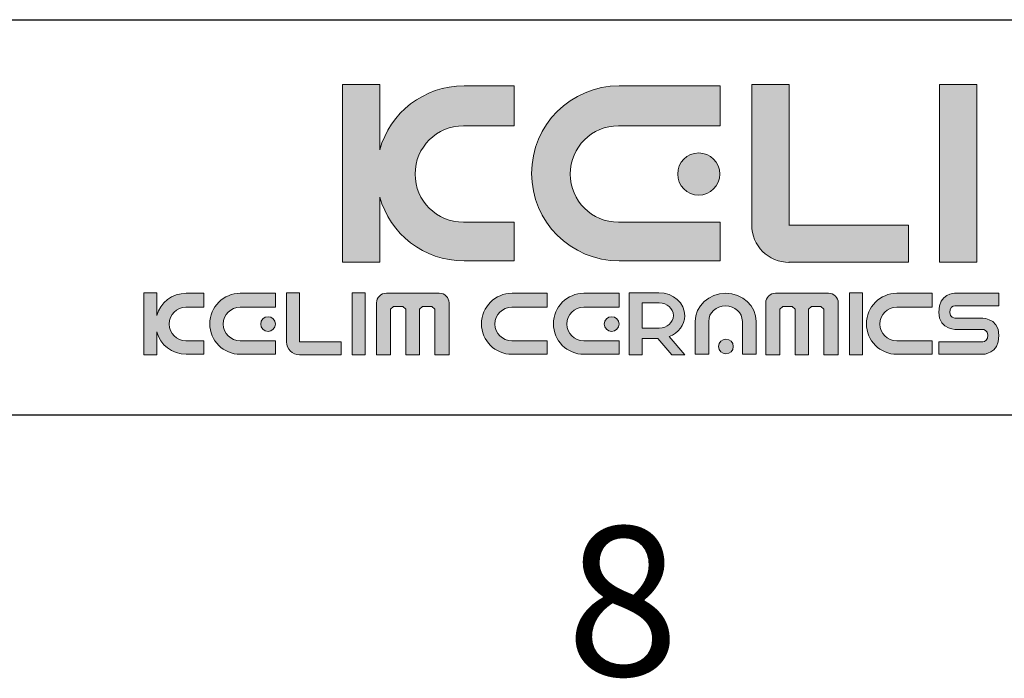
# Model space of a CAD drawing. Header units: millimetres. Extents: x 2676 to 3270, y -82 to 338.
# Tile 18 of 24: x 3197 to 3235, y -78 to -53. Entities that reach past the tile are written whole.
import ezdxf

# ---------------------------------------------------------------- set-up
doc = ezdxf.new("R2010")
doc.units = ezdxf.units.MM
doc.header["$LTSCALE"] = 0.1
doc.layers.add('FORM', color=7, linetype='Continuous')
doc.layers.add('TEXT', color=2, linetype='Continuous')
doc.styles.get("Standard").update_dxf_attribs({"font": 'arial_0.ttf'})

msp = doc.modelspace()

# ---------------------------------------------------------------- hatches: boundary and pattern name
at = {"layer": 'TEXT'}
h = msp.add_hatch(color=2, dxfattribs=at)
h.dxf.hatch_style = 2
edge = h.paths.add_edge_path()
edge.add_spline(control_points=[(3216.2556, -60.9973), (3216.2556, -60.9973), (3214.3262, -60.9973), (3214.3262, -60.9973), (3213.3116, -60.9973), (3212.4946, -60.1797), (3212.4946, -59.1681), (3212.4946, -58.1525), (3213.3116, -57.3351), (3214.3262, -57.3351), (3214.3262, -57.3351), (3216.2556, -57.3351), (3216.2556, -57.3351), (3216.2556, -57.3351), (3216.2556, -55.8215), (3216.2556, -55.8215), (3216.2556, -55.8215), (3214.3488, -55.8215), (3214.3488, -55.8215), (3212.8224, -55.8215), (3211.5416, -56.844), (3211.1507, -58.2433), (3211.1507, -58.2433), (3211.1507, -55.7738), (3211.1507, -55.7738), (3211.1507, -55.7738), (3209.7392, -55.7738), (3209.7392, -55.7738), (3209.7392, -55.7738), (3209.7392, -62.5115), (3209.7392, -62.5115), (3209.7392, -62.5115), (3211.1507, -62.5115), (3211.1507, -62.5115), (3211.1507, -62.5115), (3211.1507, -60.0398), (3211.1507, -60.0398), (3211.5416, -61.438), (3212.8224, -62.4646), (3214.3488, -62.4646), (3214.3488, -62.4646), (3216.2556, -62.4646), (3216.2556, -62.4646), (3216.2556, -62.4646), (3216.2556, -60.9973), (3216.2556, -60.9973)], knot_values=[0, 0, 0, 0, 1, 1, 1, 2, 2, 2, 3, 3, 3, 4, 4, 4, 5, 5, 5, 6, 6, 6, 7, 7, 7, 8, 8, 8, 9, 9, 9, 10, 10, 10, 11, 11, 11, 12, 12, 12, 13, 13, 13, 14, 14, 14, 15, 15, 15, 15], degree=3, periodic=0)
h = msp.add_hatch(color=256, dxfattribs=at)
h.dxf.hatch_style = 2
edge = h.paths.add_edge_path()
edge.add_spline(control_points=[(3220.2383, -62.4646), (3220.2383, -62.4646), (3224.0785, -62.4646), (3224.0785, -62.4646), (3224.0785, -62.4646), (3224.0785, -60.9973), (3224.0785, -60.9973), (3224.0785, -60.9973), (3220.2141, -60.9973), (3220.2141, -60.9973), (3219.2012, -60.9973), (3218.3837, -60.1797), (3218.3837, -59.1681), (3218.3837, -58.1525), (3219.2008, -57.3351), (3220.2141, -57.3351), (3220.2141, -57.3351), (3224.0785, -57.3351), (3224.0785, -57.3351), (3224.0785, -57.3351), (3224.0785, -55.8215), (3224.0785, -55.8215), (3224.0785, -55.8215), (3220.2383, -55.8215), (3220.2383, -55.8215), (3218.4019, -55.8215), (3216.9168, -57.3039), (3216.9168, -59.1422), (3216.9168, -60.9762), (3218.4019, -62.4646), (3220.2383, -62.4646)], knot_values=[0, 0, 0, 0, 1, 1, 1, 2, 2, 2, 3, 3, 3, 4, 4, 4, 5, 5, 5, 6, 6, 6, 7, 7, 7, 8, 8, 8, 9, 9, 9, 10, 10, 10, 10], degree=3, periodic=0)
h = msp.add_hatch(color=2, dxfattribs=at)
h.dxf.hatch_style = 2
edge = h.paths.add_edge_path()
edge.add_spline(control_points=[(3226.6824, -62.5161), (3226.6824, -62.5161), (3231.222, -62.5161), (3231.222, -62.5161), (3231.222, -62.5161), (3231.222, -61.1024), (3231.222, -61.1024), (3231.222, -61.1024), (3226.6926, -61.1024), (3226.6926, -61.1024), (3226.6926, -61.1024), (3226.6873, -61.1175), (3226.6873, -61.1175), (3226.6873, -61.1175), (3226.6873, -55.7738), (3226.6873, -55.7738), (3226.6873, -55.7738), (3225.2727, -55.7738), (3225.2727, -55.7738), (3225.2727, -55.7738), (3225.2727, -61.1024), (3225.2727, -61.1024), (3225.2727, -61.1024), (3225.268, -61.0971), (3225.268, -61.0971), (3225.268, -61.8822), (3225.9044, -62.5221), (3226.6926, -62.5221), (3226.6926, -62.5221), (3226.6824, -62.5161), (3226.6824, -62.5161)], knot_values=[0, 0, 0, 0, 1, 1, 1, 2, 2, 2, 3, 3, 3, 4, 4, 4, 5, 5, 5, 6, 6, 6, 7, 7, 7, 8, 8, 8, 9, 9, 9, 10, 10, 10, 10], degree=3, periodic=0)
h = msp.add_hatch(color=2, dxfattribs=at)
h.dxf.hatch_style = 2
h.paths.add_polyline_path([(3233.8121, -55.7738), (3232.3991, -55.7738), (3232.3991, -62.5115), (3233.8121, -62.5115)])
h = msp.add_hatch(color=2, dxfattribs=at)
h.dxf.hatch_style = 2
edge = h.paths.add_edge_path()
edge.add_spline(control_points=[(3222.4597, -59.1681), (3222.4597, -59.6085), (3222.8158, -59.9711), (3223.2588, -59.9711), (3223.7006, -59.9711), (3224.0599, -59.6085), (3224.0599, -59.1681), (3224.0599, -58.7237), (3223.7006, -58.3678), (3223.2588, -58.3678), (3222.8158, -58.3678), (3222.4597, -58.7237), (3222.4597, -59.1681)], knot_values=[0, 0, 0, 0, 1, 1, 1, 2, 2, 2, 3, 3, 3, 4, 4, 4, 4], degree=3, periodic=0)
h = msp.add_hatch(color=2, dxfattribs=at)
h.dxf.hatch_style = 2
edge = h.paths.add_edge_path()
edge.add_spline(control_points=[(3202.6884, -64.5429), (3202.6884, -64.5429), (3202.6884, -63.6783), (3202.6884, -63.6783), (3202.6884, -63.6783), (3202.1962, -63.6783), (3202.1962, -63.6783), (3202.1962, -63.6783), (3202.1962, -66.0282), (3202.1962, -66.0282), (3202.1962, -66.0282), (3202.6884, -66.0282), (3202.6884, -66.0282), (3202.6884, -66.0282), (3202.6884, -65.1623), (3202.6884, -65.1623), (3202.8236, -65.6514), (3203.2702, -66.0114), (3203.8041, -66.0114), (3203.8041, -66.0114), (3204.4689, -66.0114), (3204.4689, -66.0114), (3204.4689, -66.0114), (3204.4689, -65.5002), (3204.4689, -65.5002), (3204.4689, -65.5002), (3203.796, -65.5002), (3203.796, -65.5002), (3203.4421, -65.5002), (3203.157, -65.2148), (3203.157, -64.8623), (3203.157, -64.5077), (3203.4421, -64.223), (3203.796, -64.223), (3203.796, -64.223), (3204.4689, -64.223), (3204.4689, -64.223), (3204.4689, -64.223), (3204.4689, -63.6943), (3204.4689, -63.6943), (3204.4689, -63.6943), (3203.8041, -63.6943), (3203.8041, -63.6943), (3203.2702, -63.6943), (3202.8236, -64.0533), (3202.6884, -64.5429)], knot_values=[0, 0, 0, 0, 1, 1, 1, 2, 2, 2, 3, 3, 3, 4, 4, 4, 5, 5, 5, 6, 6, 6, 7, 7, 7, 8, 8, 8, 9, 9, 9, 10, 10, 10, 11, 11, 11, 12, 12, 12, 13, 13, 13, 14, 14, 14, 15, 15, 15, 15], degree=3, periodic=0)
h = msp.add_hatch(color=2, dxfattribs=at)
h.dxf.hatch_style = 2
edge = h.paths.add_edge_path()
edge.add_spline(control_points=[(3204.6993, -64.8528), (3204.6993, -65.4922), (3205.2174, -66.0114), (3205.8578, -66.0114), (3205.8578, -66.0114), (3207.1974, -66.0114), (3207.1974, -66.0114), (3207.1974, -66.0114), (3207.1974, -65.5002), (3207.1974, -65.5002), (3207.1974, -65.5002), (3205.8495, -65.5002), (3205.8495, -65.5002), (3205.4963, -65.5002), (3205.2108, -65.2148), (3205.2108, -64.8623), (3205.2108, -64.5077), (3205.4959, -64.223), (3205.8495, -64.223), (3205.8495, -64.223), (3207.1974, -64.223), (3207.1974, -64.223), (3207.1974, -64.223), (3207.1974, -63.6943), (3207.1974, -63.6943), (3207.1974, -63.6943), (3205.8578, -63.6943), (3205.8578, -63.6943), (3205.2174, -63.6943), (3204.6993, -64.212), (3204.6993, -64.8528)], knot_values=[0, 0, 0, 0, 1, 1, 1, 2, 2, 2, 3, 3, 3, 4, 4, 4, 5, 5, 5, 6, 6, 6, 7, 7, 7, 8, 8, 8, 9, 9, 9, 10, 10, 10, 10], degree=3, periodic=0)
h = msp.add_hatch(color=2, dxfattribs=at)
h.dxf.hatch_style = 2
edge = h.paths.add_edge_path()
edge.add_spline(control_points=[(3208.1069, -65.5417), (3208.1069, -65.5417), (3208.1069, -63.6783), (3208.1069, -63.6783), (3208.1069, -63.6783), (3207.6138, -63.6783), (3207.6138, -63.6783), (3207.6138, -63.6783), (3207.6138, -65.5366), (3207.6138, -65.5366), (3207.6138, -65.5366), (3207.6117, -65.5344), (3207.6117, -65.5344), (3207.6117, -65.809), (3207.8337, -66.0318), (3208.1089, -66.0318), (3208.1089, -66.0318), (3208.1054, -66.0295), (3208.1054, -66.0295), (3208.1054, -66.0295), (3209.6885, -66.0295), (3209.6885, -66.0295), (3209.6885, -66.0295), (3209.6885, -65.5366), (3209.6885, -65.5366), (3209.6885, -65.5366), (3208.1089, -65.5366), (3208.1089, -65.5366), (3208.1089, -65.5366), (3208.1069, -65.5417), (3208.1069, -65.5417)], knot_values=[0, 0, 0, 0, 1, 1, 1, 2, 2, 2, 3, 3, 3, 4, 4, 4, 5, 5, 5, 6, 6, 6, 7, 7, 7, 8, 8, 8, 9, 9, 9, 10, 10, 10, 10], degree=3, periodic=0)
h = msp.add_hatch(color=2, dxfattribs=at)
h.dxf.hatch_style = 2
h.paths.add_polyline_path([(3210.0991, -66.0282), (3210.592, -66.0282), (3210.592, -63.6783), (3210.0991, -63.6783)])
h = msp.add_hatch(color=2, dxfattribs=at)
h.dxf.hatch_style = 2
edge = h.paths.add_edge_path()
edge.add_spline(control_points=[(3213.4081, -63.6892), (3213.4081, -63.6892), (3211.4015, -63.6892), (3211.4015, -63.6892), (3211.1951, -63.6892), (3211.0283, -63.8553), (3211.0283, -64.0599), (3211.0283, -64.0599), (3211.0283, -66.0244), (3211.0283, -66.0244), (3211.0283, -66.0244), (3211.5613, -66.0244), (3211.5613, -66.0244), (3211.5613, -66.0244), (3211.5613, -64.3031), (3211.5613, -64.3031), (3211.5613, -64.3031), (3211.672, -64.1917), (3211.672, -64.1917), (3211.672, -64.1917), (3212.0296, -64.1917), (3212.0296, -64.1917), (3212.0296, -64.1917), (3212.1409, -64.3031), (3212.1409, -64.3031), (3212.1409, -64.3031), (3212.1409, -66.0244), (3212.1409, -66.0244), (3212.1409, -66.0244), (3212.6558, -66.0244), (3212.6558, -66.0244), (3212.6558, -66.0244), (3212.6558, -64.3031), (3212.6558, -64.3031), (3212.6558, -64.3031), (3212.7686, -64.1917), (3212.7686, -64.1917), (3212.7686, -64.1917), (3213.1243, -64.1917), (3213.1243, -64.1917), (3213.1243, -64.1917), (3213.2354, -64.3031), (3213.2354, -64.3031), (3213.2354, -64.3031), (3213.2354, -66.0244), (3213.2354, -66.0244), (3213.2354, -66.0244), (3213.7816, -66.0244), (3213.7816, -66.0244), (3213.7816, -66.0244), (3213.7816, -64.0599), (3213.7816, -64.0599), (3213.7816, -63.8553), (3213.6132, -63.6892), (3213.4081, -63.6892)], knot_values=[0, 0, 0, 0, 1, 1, 1, 2, 2, 2, 3, 3, 3, 4, 4, 4, 5, 5, 5, 6, 6, 6, 7, 7, 7, 8, 8, 8, 9, 9, 9, 10, 10, 10, 11, 11, 11, 12, 12, 12, 13, 13, 13, 14, 14, 14, 15, 15, 15, 16, 16, 16, 17, 17, 17, 18, 18, 18, 18], degree=3, periodic=0)
h = msp.add_hatch(color=2, dxfattribs=at)
h.dxf.hatch_style = 2
edge = h.paths.add_edge_path()
edge.add_spline(control_points=[(3215.0129, -64.8528), (3215.0129, -65.4922), (3215.5308, -66.0114), (3216.1714, -66.0114), (3216.1714, -66.0114), (3217.5106, -66.0114), (3217.5106, -66.0114), (3217.5106, -66.0114), (3217.5106, -65.5002), (3217.5106, -65.5002), (3217.5106, -65.5002), (3216.1628, -65.5002), (3216.1628, -65.5002), (3215.8096, -65.5002), (3215.5244, -65.2148), (3215.5244, -64.8623), (3215.5244, -64.5077), (3215.8096, -64.223), (3216.1628, -64.223), (3216.1628, -64.223), (3217.5106, -64.223), (3217.5106, -64.223), (3217.5106, -64.223), (3217.5106, -63.6943), (3217.5106, -63.6943), (3217.5106, -63.6943), (3216.1714, -63.6943), (3216.1714, -63.6943), (3215.5308, -63.6943), (3215.0129, -64.212), (3215.0129, -64.8528)], knot_values=[0, 0, 0, 0, 1, 1, 1, 2, 2, 2, 3, 3, 3, 4, 4, 4, 5, 5, 5, 6, 6, 6, 7, 7, 7, 8, 8, 8, 9, 9, 9, 10, 10, 10, 10], degree=3, periodic=0)
h = msp.add_hatch(color=2, dxfattribs=at)
h.dxf.hatch_style = 2
edge = h.paths.add_edge_path()
edge.add_spline(control_points=[(3217.7416, -64.8528), (3217.7416, -65.4922), (3218.2592, -66.0114), (3218.9, -66.0114), (3218.9, -66.0114), (3220.2391, -66.0114), (3220.2391, -66.0114), (3220.2391, -66.0114), (3220.2391, -65.5002), (3220.2391, -65.5002), (3220.2391, -65.5002), (3218.8913, -65.5002), (3218.8913, -65.5002), (3218.5381, -65.5002), (3218.253, -65.2148), (3218.253, -64.8623), (3218.253, -64.5077), (3218.5381, -64.223), (3218.8913, -64.223), (3218.8913, -64.223), (3220.2391, -64.223), (3220.2391, -64.223), (3220.2391, -64.223), (3220.2391, -63.6943), (3220.2391, -63.6943), (3220.2391, -63.6943), (3218.9, -63.6943), (3218.9, -63.6943), (3218.2592, -63.6943), (3217.7416, -64.212), (3217.7416, -64.8528)], knot_values=[0, 0, 0, 0, 1, 1, 1, 2, 2, 2, 3, 3, 3, 4, 4, 4, 5, 5, 5, 6, 6, 6, 7, 7, 7, 8, 8, 8, 9, 9, 9, 10, 10, 10, 10], degree=3, periodic=0)
h = msp.add_hatch(color=2, dxfattribs=at)
h.dxf.hatch_style = 2
edge = h.paths.add_edge_path()
edge.add_spline(control_points=[(3222.7284, -64.5441), (3222.7284, -64.0664), (3222.2903, -63.6783), (3221.7493, -63.6783), (3221.7493, -63.6783), (3221.1099, -63.6783), (3221.1099, -63.6783), (3221.1099, -63.6783), (3220.6174, -63.6783), (3220.6174, -63.6783), (3220.6174, -63.6783), (3220.6174, -64.0606), (3220.6174, -64.0606), (3220.6174, -64.0606), (3220.6174, -65.0152), (3220.6174, -65.0152), (3220.6174, -65.0152), (3220.6174, -65.4099), (3220.6174, -65.4099), (3220.6174, -65.4099), (3220.6174, -66.0282), (3220.6174, -66.0282), (3220.6174, -66.0282), (3221.1099, -66.0282), (3221.1099, -66.0282), (3221.1099, -66.0282), (3221.1099, -65.4099), (3221.1099, -65.4099), (3221.1099, -65.4099), (3221.7098, -65.4099), (3221.7098, -65.4099), (3221.7098, -65.4099), (3222.234, -66.0282), (3222.234, -66.0282), (3222.234, -66.0282), (3222.7266, -66.0282), (3222.7266, -66.0282), (3222.7266, -66.0282), (3222.1412, -65.3375), (3222.1412, -65.3375), (3222.4869, -65.204), (3222.7284, -64.8997), (3222.7284, -64.5441)], knot_values=[0, 0, 0, 0, 1, 1, 1, 2, 2, 2, 3, 3, 3, 4, 4, 4, 5, 5, 5, 6, 6, 6, 7, 7, 7, 8, 8, 8, 9, 9, 9, 10, 10, 10, 11, 11, 11, 12, 12, 12, 13, 13, 13, 14, 14, 14, 14], degree=3, periodic=0)
edge = h.paths.add_edge_path()
edge.add_spline(control_points=[(3221.7568, -65.0152), (3221.7568, -65.0152), (3221.1099, -65.0152), (3221.1099, -65.0152), (3221.1099, -65.0152), (3221.1099, -64.0606), (3221.1099, -64.0606), (3221.1099, -64.0606), (3221.7568, -64.0606), (3221.7568, -64.0606), (3222.0551, -64.0606), (3222.2959, -64.274), (3222.2959, -64.5375), (3222.2959, -64.8019), (3222.0551, -65.0152), (3221.7568, -65.0152)], knot_values=[0, 0, 0, 0, 1, 1, 1, 2, 2, 2, 3, 3, 3, 4, 4, 4, 5, 5, 5, 5], degree=3, periodic=0)
h = msp.add_hatch(color=2, dxfattribs=at)
h.dxf.hatch_style = 2
edge = h.paths.add_edge_path()
edge.add_spline(control_points=[(3224.2834, -63.6943), (3223.6441, -63.6943), (3223.125, -64.1749), (3223.125, -64.7691), (3223.125, -64.7691), (3223.125, -66.0114), (3223.125, -66.0114), (3223.125, -66.0114), (3223.636, -66.0114), (3223.636, -66.0114), (3223.636, -66.0114), (3223.636, -64.7611), (3223.636, -64.7611), (3223.636, -64.4342), (3223.9215, -64.1691), (3224.2743, -64.1691), (3224.6286, -64.1691), (3224.9137, -64.4334), (3224.9137, -64.7611), (3224.9137, -64.7611), (3224.9137, -66.0114), (3224.9137, -66.0114), (3224.9137, -66.0114), (3225.4421, -66.0114), (3225.4421, -66.0114), (3225.4421, -66.0114), (3225.4421, -64.7691), (3225.4421, -64.7691), (3225.4421, -64.1749), (3224.9246, -63.6943), (3224.2834, -63.6943)], knot_values=[0, 0, 0, 0, 1, 1, 1, 2, 2, 2, 3, 3, 3, 4, 4, 4, 5, 5, 5, 6, 6, 6, 7, 7, 7, 8, 8, 8, 9, 9, 9, 10, 10, 10, 10], degree=3, periodic=0)
h = msp.add_hatch(color=2, dxfattribs=at)
h.dxf.hatch_style = 2
edge = h.paths.add_edge_path()
edge.add_spline(control_points=[(3228.1824, -63.6892), (3228.1824, -63.6892), (3226.176, -63.6892), (3226.176, -63.6892), (3225.97, -63.6892), (3225.8028, -63.8553), (3225.8028, -64.0599), (3225.8028, -64.0599), (3225.8028, -66.0244), (3225.8028, -66.0244), (3225.8028, -66.0244), (3226.3359, -66.0244), (3226.3359, -66.0244), (3226.3359, -66.0244), (3226.3359, -64.3031), (3226.3359, -64.3031), (3226.3359, -64.3031), (3226.4469, -64.1917), (3226.4469, -64.1917), (3226.4469, -64.1917), (3226.8044, -64.1917), (3226.8044, -64.1917), (3226.8044, -64.1917), (3226.9155, -64.3031), (3226.9155, -64.3031), (3226.9155, -64.3031), (3226.9155, -66.0244), (3226.9155, -66.0244), (3226.9155, -66.0244), (3227.4307, -66.0244), (3227.4307, -66.0244), (3227.4307, -66.0244), (3227.4307, -64.3031), (3227.4307, -64.3031), (3227.4307, -64.3031), (3227.5432, -64.1917), (3227.5432, -64.1917), (3227.5432, -64.1917), (3227.8988, -64.1917), (3227.8988, -64.1917), (3227.8988, -64.1917), (3228.0099, -64.3031), (3228.0099, -64.3031), (3228.0099, -64.3031), (3228.0099, -66.0244), (3228.0099, -66.0244), (3228.0099, -66.0244), (3228.556, -66.0244), (3228.556, -66.0244), (3228.556, -66.0244), (3228.556, -64.0599), (3228.556, -64.0599), (3228.556, -63.8553), (3228.3882, -63.6892), (3228.1824, -63.6892)], knot_values=[0, 0, 0, 0, 1, 1, 1, 2, 2, 2, 3, 3, 3, 4, 4, 4, 5, 5, 5, 6, 6, 6, 7, 7, 7, 8, 8, 8, 9, 9, 9, 10, 10, 10, 11, 11, 11, 12, 12, 12, 13, 13, 13, 14, 14, 14, 15, 15, 15, 16, 16, 16, 17, 17, 17, 18, 18, 18, 18], degree=3, periodic=0)
h = msp.add_hatch(color=2, dxfattribs=at)
h.dxf.hatch_style = 2
h.paths.add_polyline_path([(3228.9868, -66.0282), (3229.4797, -66.0282), (3229.4797, -63.6783), (3228.9868, -63.6783)])
h = msp.add_hatch(color=2, dxfattribs=at)
h.dxf.hatch_style = 2
edge = h.paths.add_edge_path()
edge.add_spline(control_points=[(3229.624, -64.8528), (3229.624, -65.4922), (3230.1417, -66.0114), (3230.7825, -66.0114), (3230.7825, -66.0114), (3232.1217, -66.0114), (3232.1217, -66.0114), (3232.1217, -66.0114), (3232.1217, -65.5002), (3232.1217, -65.5002), (3232.1217, -65.5002), (3230.7738, -65.5002), (3230.7738, -65.5002), (3230.4206, -65.5002), (3230.1355, -65.2148), (3230.1355, -64.8623), (3230.1355, -64.5077), (3230.4206, -64.223), (3230.7738, -64.223), (3230.7738, -64.223), (3232.1217, -64.223), (3232.1217, -64.223), (3232.1217, -64.223), (3232.1217, -63.6943), (3232.1217, -63.6943), (3232.1217, -63.6943), (3230.7825, -63.6943), (3230.7825, -63.6943), (3230.1417, -63.6943), (3229.624, -64.212), (3229.624, -64.8528)], knot_values=[0, 0, 0, 0, 1, 1, 1, 2, 2, 2, 3, 3, 3, 4, 4, 4, 5, 5, 5, 6, 6, 6, 7, 7, 7, 8, 8, 8, 9, 9, 9, 10, 10, 10, 10], degree=3, periodic=0)
h = msp.add_hatch(color=2, dxfattribs=at)
h.dxf.hatch_style = 2
edge = h.paths.add_edge_path()
edge.add_spline(control_points=[(3232.3696, -64.4108), (3232.3696, -65.1281), (3233.0995, -65.067), (3233.0995, -65.067), (3233.0995, -65.067), (3233.1177, -65.067), (3233.1177, -65.067), (3233.1177, -65.067), (3233.9042, -65.067), (3233.9042, -65.067), (3233.9042, -65.067), (3234.0454, -65.067), (3234.0454, -65.067), (3234.0454, -65.067), (3234.2363, -65.0976), (3234.2363, -65.2818), (3234.2363, -65.466), (3234.1124, -65.5366), (3234.0447, -65.5366), (3234.0447, -65.5366), (3232.3696, -65.5366), (3232.3696, -65.5366), (3232.3696, -65.5366), (3232.3696, -66.0107), (3232.3696, -66.0107), (3232.3696, -66.0107), (3234.0343, -66.0107), (3234.0343, -66.0107), (3234.0343, -66.0107), (3234.6529, -66.0114), (3234.6529, -65.2942), (3234.6529, -64.5761), (3233.9229, -64.6381), (3233.9229, -64.6381), (3233.9229, -64.6381), (3233.9042, -64.6381), (3233.9042, -64.6381), (3233.9042, -64.6381), (3233.1177, -64.6381), (3233.1177, -64.6381), (3233.1177, -64.6381), (3232.9765, -64.6381), (3232.9765, -64.6381), (3232.9765, -64.6381), (3232.7856, -64.6075), (3232.7856, -64.4232), (3232.7856, -64.2397), (3232.9102, -64.1691), (3232.9773, -64.1691), (3232.9773, -64.1691), (3234.6529, -64.1691), (3234.6529, -64.1691), (3234.6529, -64.1691), (3234.6529, -63.6943), (3234.6529, -63.6943), (3234.6529, -63.6943), (3232.9882, -63.6943), (3232.9882, -63.6943), (3232.9882, -63.6943), (3232.3696, -63.6936), (3232.3696, -64.4108)], knot_values=[0, 0, 0, 0, 1, 1, 1, 2, 2, 2, 3, 3, 3, 4, 4, 4, 5, 5, 5, 6, 6, 6, 7, 7, 7, 8, 8, 8, 9, 9, 9, 10, 10, 10, 11, 11, 11, 12, 12, 12, 13, 13, 13, 14, 14, 14, 15, 15, 15, 16, 16, 16, 17, 17, 17, 18, 18, 18, 19, 19, 19, 20, 20, 20, 20], degree=3, periodic=0)
h = msp.add_hatch(color=2, dxfattribs=at)
h.dxf.hatch_style = 2
edge = h.paths.add_edge_path()
edge.add_spline(control_points=[(3206.6326, -64.8623), (3206.6326, -65.016), (3206.7568, -65.1419), (3206.9112, -65.1419), (3207.0656, -65.1419), (3207.1908, -65.016), (3207.1908, -64.8623), (3207.1908, -64.7072), (3207.0656, -64.5827), (3206.9112, -64.5827), (3206.7568, -64.5827), (3206.6326, -64.7072), (3206.6326, -64.8623)], knot_values=[0, 0, 0, 0, 1, 1, 1, 2, 2, 2, 3, 3, 3, 4, 4, 4, 4], degree=3, periodic=0)
h = msp.add_hatch(color=2, dxfattribs=at)
h.dxf.hatch_style = 2
edge = h.paths.add_edge_path()
edge.add_spline(control_points=[(3219.6748, -64.8623), (3219.6748, -65.016), (3219.7986, -65.1419), (3219.9533, -65.1419), (3220.1074, -65.1419), (3220.2325, -65.016), (3220.2325, -64.8623), (3220.2325, -64.7072), (3220.1074, -64.5827), (3219.9533, -64.5827), (3219.7986, -64.5827), (3219.6748, -64.7072), (3219.6748, -64.8623)], knot_values=[0, 0, 0, 0, 1, 1, 1, 2, 2, 2, 3, 3, 3, 4, 4, 4, 4], degree=3, periodic=0)
h = msp.add_hatch(color=2, dxfattribs=at)
h.dxf.hatch_style = 2
edge = h.paths.add_edge_path()
edge.add_spline(control_points=[(3224.2915, -65.4354), (3224.1371, -65.4354), (3224.013, -65.56), (3224.013, -65.7151), (3224.013, -65.868), (3224.1371, -65.9947), (3224.2915, -65.9947), (3224.4459, -65.9947), (3224.571, -65.868), (3224.571, -65.7151), (3224.571, -65.56), (3224.4459, -65.4354), (3224.2915, -65.4354)], knot_values=[0, 0, 0, 0, 1, 1, 1, 2, 2, 2, 3, 3, 3, 4, 4, 4, 4], degree=3, periodic=0)

# ---------------------------------------------------------------- linework, layer by layer
msp.add_line((2690.0698, -68.3093), (3255.7264, -68.3093))
at = {"layer": 'FORM'}
msp.add_line((2985.2264, -53.3093), (3255.7264, -53.3093), dxfattribs=at)
at = {"layer": 'TEXT', "lineweight": 0}
for points in [[(3233.8121, -55.7738), (3232.3991, -55.7738), (3232.3991, -62.5115), (3233.8121, -62.5115), (3233.8121, -55.7738)], [(3210.0991, -66.0282), (3210.592, -66.0282), (3210.592, -63.6783), (3210.0991, -63.6783), (3210.0991, -66.0282)], [(3228.9868, -66.0282), (3229.4797, -66.0282), (3229.4797, -63.6783), (3228.9868, -63.6783), (3228.9868, -66.0282)]]:
    msp.add_lwpolyline(points, dxfattribs=at)
for points, knots in [([(3216.2556, -60.9973), (3216.2556, -60.9973), (3214.3262, -60.9973), (3214.3262, -60.9973), (3213.3116, -60.9973), (3212.4946, -60.1797), (3212.4946, -59.1681), (3212.4946, -58.1525), (3213.3116, -57.3351), (3214.3262, -57.3351), (3214.3262, -57.3351), (3216.2556, -57.3351), (3216.2556, -57.3351), (3216.2556, -57.3351), (3216.2556, -55.8215), (3216.2556, -55.8215), (3216.2556, -55.8215), (3214.3488, -55.8215), (3214.3488, -55.8215), (3212.8224, -55.8215), (3211.5416, -56.844), (3211.1507, -58.2433), (3211.1507, -58.2433), (3211.1507, -55.7738), (3211.1507, -55.7738), (3211.1507, -55.7738), (3209.7392, -55.7738), (3209.7392, -55.7738), (3209.7392, -55.7738), (3209.7392, -62.5115), (3209.7392, -62.5115), (3209.7392, -62.5115), (3211.1507, -62.5115), (3211.1507, -62.5115), (3211.1507, -62.5115), (3211.1507, -60.0398), (3211.1507, -60.0398), (3211.5416, -61.438), (3212.8224, -62.4646), (3214.3488, -62.4646), (3214.3488, -62.4646), (3216.2556, -62.4646), (3216.2556, -62.4646), (3216.2556, -62.4646), (3216.2556, -60.9973), (3216.2556, -60.9973)], [0, 0, 0, 0, 1, 1, 1, 2, 2, 2, 3, 3, 3, 4, 4, 4, 5, 5, 5, 6, 6, 6, 7, 7, 7, 8, 8, 8, 9, 9, 9, 10, 10, 10, 11, 11, 11, 12, 12, 12, 13, 13, 13, 14, 14, 14, 15, 15, 15, 15]), ([(3220.2383, -62.4646), (3220.2383, -62.4646), (3224.0785, -62.4646), (3224.0785, -62.4646), (3224.0785, -62.4646), (3224.0785, -60.9973), (3224.0785, -60.9973), (3224.0785, -60.9973), (3220.2141, -60.9973), (3220.2141, -60.9973), (3219.2012, -60.9973), (3218.3837, -60.1797), (3218.3837, -59.1681), (3218.3837, -58.1525), (3219.2008, -57.3351), (3220.2141, -57.3351), (3220.2141, -57.3351), (3224.0785, -57.3351), (3224.0785, -57.3351), (3224.0785, -57.3351), (3224.0785, -55.8215), (3224.0785, -55.8215), (3224.0785, -55.8215), (3220.2383, -55.8215), (3220.2383, -55.8215), (3218.4019, -55.8215), (3216.9168, -57.3039), (3216.9168, -59.1422), (3216.9168, -60.9762), (3218.4019, -62.4646), (3220.2383, -62.4646)], [0, 0, 0, 0, 1, 1, 1, 2, 2, 2, 3, 3, 3, 4, 4, 4, 5, 5, 5, 6, 6, 6, 7, 7, 7, 8, 8, 8, 9, 9, 9, 10, 10, 10, 10]), ([(3226.6824, -62.5161), (3226.6824, -62.5161), (3231.222, -62.5161), (3231.222, -62.5161), (3231.222, -62.5161), (3231.222, -61.1024), (3231.222, -61.1024), (3231.222, -61.1024), (3226.6926, -61.1024), (3226.6926, -61.1024), (3226.6926, -61.1024), (3226.6873, -61.1175), (3226.6873, -61.1175), (3226.6873, -61.1175), (3226.6873, -55.7738), (3226.6873, -55.7738), (3226.6873, -55.7738), (3225.2727, -55.7738), (3225.2727, -55.7738), (3225.2727, -55.7738), (3225.2727, -61.1024), (3225.2727, -61.1024), (3225.2727, -61.1024), (3225.268, -61.0971), (3225.268, -61.0971), (3225.268, -61.8822), (3225.9044, -62.5221), (3226.6926, -62.5221), (3226.6926, -62.5221), (3226.6824, -62.5161), (3226.6824, -62.5161)], [0, 0, 0, 0, 1, 1, 1, 2, 2, 2, 3, 3, 3, 4, 4, 4, 5, 5, 5, 6, 6, 6, 7, 7, 7, 8, 8, 8, 9, 9, 9, 10, 10, 10, 10]), ([(3222.4597, -59.1681), (3222.4597, -59.6085), (3222.8158, -59.9711), (3223.2588, -59.9711), (3223.7006, -59.9711), (3224.0599, -59.6085), (3224.0599, -59.1681), (3224.0599, -58.7237), (3223.7006, -58.3678), (3223.2588, -58.3678), (3222.8158, -58.3678), (3222.4597, -58.7237), (3222.4597, -59.1681)], [0, 0, 0, 0, 1, 1, 1, 2, 2, 2, 3, 3, 3, 4, 4, 4, 4]), ([(3202.6884, -64.5429), (3202.6884, -64.5429), (3202.6884, -63.6783), (3202.6884, -63.6783), (3202.6884, -63.6783), (3202.1962, -63.6783), (3202.1962, -63.6783), (3202.1962, -63.6783), (3202.1962, -66.0282), (3202.1962, -66.0282), (3202.1962, -66.0282), (3202.6884, -66.0282), (3202.6884, -66.0282), (3202.6884, -66.0282), (3202.6884, -65.1623), (3202.6884, -65.1623), (3202.8236, -65.6514), (3203.2702, -66.0114), (3203.8041, -66.0114), (3203.8041, -66.0114), (3204.4689, -66.0114), (3204.4689, -66.0114), (3204.4689, -66.0114), (3204.4689, -65.5002), (3204.4689, -65.5002), (3204.4689, -65.5002), (3203.796, -65.5002), (3203.796, -65.5002), (3203.4421, -65.5002), (3203.157, -65.2148), (3203.157, -64.8623), (3203.157, -64.5077), (3203.4421, -64.223), (3203.796, -64.223), (3203.796, -64.223), (3204.4689, -64.223), (3204.4689, -64.223), (3204.4689, -64.223), (3204.4689, -63.6943), (3204.4689, -63.6943), (3204.4689, -63.6943), (3203.8041, -63.6943), (3203.8041, -63.6943), (3203.2702, -63.6943), (3202.8236, -64.0533), (3202.6884, -64.5429)], [0, 0, 0, 0, 1, 1, 1, 2, 2, 2, 3, 3, 3, 4, 4, 4, 5, 5, 5, 6, 6, 6, 7, 7, 7, 8, 8, 8, 9, 9, 9, 10, 10, 10, 11, 11, 11, 12, 12, 12, 13, 13, 13, 14, 14, 14, 15, 15, 15, 15]), ([(3204.6993, -64.8528), (3204.6993, -65.4922), (3205.2174, -66.0114), (3205.8578, -66.0114), (3205.8578, -66.0114), (3207.1974, -66.0114), (3207.1974, -66.0114), (3207.1974, -66.0114), (3207.1974, -65.5002), (3207.1974, -65.5002), (3207.1974, -65.5002), (3205.8495, -65.5002), (3205.8495, -65.5002), (3205.4963, -65.5002), (3205.2108, -65.2148), (3205.2108, -64.8623), (3205.2108, -64.5077), (3205.4959, -64.223), (3205.8495, -64.223), (3205.8495, -64.223), (3207.1974, -64.223), (3207.1974, -64.223), (3207.1974, -64.223), (3207.1974, -63.6943), (3207.1974, -63.6943), (3207.1974, -63.6943), (3205.8578, -63.6943), (3205.8578, -63.6943), (3205.2174, -63.6943), (3204.6993, -64.212), (3204.6993, -64.8528)], [0, 0, 0, 0, 1, 1, 1, 2, 2, 2, 3, 3, 3, 4, 4, 4, 5, 5, 5, 6, 6, 6, 7, 7, 7, 8, 8, 8, 9, 9, 9, 10, 10, 10, 10]), ([(3208.1069, -65.5417), (3208.1069, -65.5417), (3208.1069, -63.6783), (3208.1069, -63.6783), (3208.1069, -63.6783), (3207.6138, -63.6783), (3207.6138, -63.6783), (3207.6138, -63.6783), (3207.6138, -65.5366), (3207.6138, -65.5366), (3207.6138, -65.5366), (3207.6117, -65.5344), (3207.6117, -65.5344), (3207.6117, -65.809), (3207.8337, -66.0318), (3208.1089, -66.0318), (3208.1089, -66.0318), (3208.1054, -66.0295), (3208.1054, -66.0295), (3208.1054, -66.0295), (3209.6885, -66.0295), (3209.6885, -66.0295), (3209.6885, -66.0295), (3209.6885, -65.5366), (3209.6885, -65.5366), (3209.6885, -65.5366), (3208.1089, -65.5366), (3208.1089, -65.5366), (3208.1089, -65.5366), (3208.1069, -65.5417), (3208.1069, -65.5417)], [0, 0, 0, 0, 1, 1, 1, 2, 2, 2, 3, 3, 3, 4, 4, 4, 5, 5, 5, 6, 6, 6, 7, 7, 7, 8, 8, 8, 9, 9, 9, 10, 10, 10, 10]), ([(3213.4081, -63.6892), (3213.4081, -63.6892), (3211.4015, -63.6892), (3211.4015, -63.6892), (3211.1951, -63.6892), (3211.0283, -63.8553), (3211.0283, -64.0599), (3211.0283, -64.0599), (3211.0283, -66.0244), (3211.0283, -66.0244), (3211.0283, -66.0244), (3211.5613, -66.0244), (3211.5613, -66.0244), (3211.5613, -66.0244), (3211.5613, -64.3031), (3211.5613, -64.3031), (3211.5613, -64.3031), (3211.672, -64.1917), (3211.672, -64.1917), (3211.672, -64.1917), (3212.0296, -64.1917), (3212.0296, -64.1917), (3212.0296, -64.1917), (3212.1409, -64.3031), (3212.1409, -64.3031), (3212.1409, -64.3031), (3212.1409, -66.0244), (3212.1409, -66.0244), (3212.1409, -66.0244), (3212.6558, -66.0244), (3212.6558, -66.0244), (3212.6558, -66.0244), (3212.6558, -64.3031), (3212.6558, -64.3031), (3212.6558, -64.3031), (3212.7686, -64.1917), (3212.7686, -64.1917), (3212.7686, -64.1917), (3213.1243, -64.1917), (3213.1243, -64.1917), (3213.1243, -64.1917), (3213.2354, -64.3031), (3213.2354, -64.3031), (3213.2354, -64.3031), (3213.2354, -66.0244), (3213.2354, -66.0244), (3213.2354, -66.0244), (3213.7816, -66.0244), (3213.7816, -66.0244), (3213.7816, -66.0244), (3213.7816, -64.0599), (3213.7816, -64.0599), (3213.7816, -63.8553), (3213.6132, -63.6892), (3213.4081, -63.6892)], [0, 0, 0, 0, 1, 1, 1, 2, 2, 2, 3, 3, 3, 4, 4, 4, 5, 5, 5, 6, 6, 6, 7, 7, 7, 8, 8, 8, 9, 9, 9, 10, 10, 10, 11, 11, 11, 12, 12, 12, 13, 13, 13, 14, 14, 14, 15, 15, 15, 16, 16, 16, 17, 17, 17, 18, 18, 18, 18]), ([(3215.0129, -64.8528), (3215.0129, -65.4922), (3215.5308, -66.0114), (3216.1714, -66.0114), (3216.1714, -66.0114), (3217.5106, -66.0114), (3217.5106, -66.0114), (3217.5106, -66.0114), (3217.5106, -65.5002), (3217.5106, -65.5002), (3217.5106, -65.5002), (3216.1628, -65.5002), (3216.1628, -65.5002), (3215.8096, -65.5002), (3215.5244, -65.2148), (3215.5244, -64.8623), (3215.5244, -64.5077), (3215.8096, -64.223), (3216.1628, -64.223), (3216.1628, -64.223), (3217.5106, -64.223), (3217.5106, -64.223), (3217.5106, -64.223), (3217.5106, -63.6943), (3217.5106, -63.6943), (3217.5106, -63.6943), (3216.1714, -63.6943), (3216.1714, -63.6943), (3215.5308, -63.6943), (3215.0129, -64.212), (3215.0129, -64.8528)], [0, 0, 0, 0, 1, 1, 1, 2, 2, 2, 3, 3, 3, 4, 4, 4, 5, 5, 5, 6, 6, 6, 7, 7, 7, 8, 8, 8, 9, 9, 9, 10, 10, 10, 10]), ([(3217.7416, -64.8528), (3217.7416, -65.4922), (3218.2592, -66.0114), (3218.9, -66.0114), (3218.9, -66.0114), (3220.2391, -66.0114), (3220.2391, -66.0114), (3220.2391, -66.0114), (3220.2391, -65.5002), (3220.2391, -65.5002), (3220.2391, -65.5002), (3218.8913, -65.5002), (3218.8913, -65.5002), (3218.5381, -65.5002), (3218.253, -65.2148), (3218.253, -64.8623), (3218.253, -64.5077), (3218.5381, -64.223), (3218.8913, -64.223), (3218.8913, -64.223), (3220.2391, -64.223), (3220.2391, -64.223), (3220.2391, -64.223), (3220.2391, -63.6943), (3220.2391, -63.6943), (3220.2391, -63.6943), (3218.9, -63.6943), (3218.9, -63.6943), (3218.2592, -63.6943), (3217.7416, -64.212), (3217.7416, -64.8528)], [0, 0, 0, 0, 1, 1, 1, 2, 2, 2, 3, 3, 3, 4, 4, 4, 5, 5, 5, 6, 6, 6, 7, 7, 7, 8, 8, 8, 9, 9, 9, 10, 10, 10, 10]), ([(3222.7284, -64.5441), (3222.7284, -64.0664), (3222.2903, -63.6783), (3221.7493, -63.6783), (3221.7493, -63.6783), (3221.1099, -63.6783), (3221.1099, -63.6783), (3221.1099, -63.6783), (3220.6174, -63.6783), (3220.6174, -63.6783), (3220.6174, -63.6783), (3220.6174, -64.0606), (3220.6174, -64.0606), (3220.6174, -64.0606), (3220.6174, -65.0152), (3220.6174, -65.0152), (3220.6174, -65.0152), (3220.6174, -65.4099), (3220.6174, -65.4099), (3220.6174, -65.4099), (3220.6174, -66.0282), (3220.6174, -66.0282), (3220.6174, -66.0282), (3221.1099, -66.0282), (3221.1099, -66.0282), (3221.1099, -66.0282), (3221.1099, -65.4099), (3221.1099, -65.4099), (3221.1099, -65.4099), (3221.7098, -65.4099), (3221.7098, -65.4099), (3221.7098, -65.4099), (3222.234, -66.0282), (3222.234, -66.0282), (3222.234, -66.0282), (3222.7266, -66.0282), (3222.7266, -66.0282), (3222.7266, -66.0282), (3222.1412, -65.3375), (3222.1412, -65.3375), (3222.4869, -65.204), (3222.7284, -64.8997), (3222.7284, -64.5441)], [0, 0, 0, 0, 1, 1, 1, 2, 2, 2, 3, 3, 3, 4, 4, 4, 5, 5, 5, 6, 6, 6, 7, 7, 7, 8, 8, 8, 9, 9, 9, 10, 10, 10, 11, 11, 11, 12, 12, 12, 13, 13, 13, 14, 14, 14, 14]), ([(3224.2834, -63.6943), (3223.6441, -63.6943), (3223.125, -64.1749), (3223.125, -64.7691), (3223.125, -64.7691), (3223.125, -66.0114), (3223.125, -66.0114), (3223.125, -66.0114), (3223.636, -66.0114), (3223.636, -66.0114), (3223.636, -66.0114), (3223.636, -64.7611), (3223.636, -64.7611), (3223.636, -64.4342), (3223.9215, -64.1691), (3224.2743, -64.1691), (3224.6286, -64.1691), (3224.9137, -64.4334), (3224.9137, -64.7611), (3224.9137, -64.7611), (3224.9137, -66.0114), (3224.9137, -66.0114), (3224.9137, -66.0114), (3225.4421, -66.0114), (3225.4421, -66.0114), (3225.4421, -66.0114), (3225.4421, -64.7691), (3225.4421, -64.7691), (3225.4421, -64.1749), (3224.9246, -63.6943), (3224.2834, -63.6943)], [0, 0, 0, 0, 1, 1, 1, 2, 2, 2, 3, 3, 3, 4, 4, 4, 5, 5, 5, 6, 6, 6, 7, 7, 7, 8, 8, 8, 9, 9, 9, 10, 10, 10, 10]), ([(3228.1824, -63.6892), (3228.1824, -63.6892), (3226.176, -63.6892), (3226.176, -63.6892), (3225.97, -63.6892), (3225.8028, -63.8553), (3225.8028, -64.0599), (3225.8028, -64.0599), (3225.8028, -66.0244), (3225.8028, -66.0244), (3225.8028, -66.0244), (3226.3359, -66.0244), (3226.3359, -66.0244), (3226.3359, -66.0244), (3226.3359, -64.3031), (3226.3359, -64.3031), (3226.3359, -64.3031), (3226.4469, -64.1917), (3226.4469, -64.1917), (3226.4469, -64.1917), (3226.8044, -64.1917), (3226.8044, -64.1917), (3226.8044, -64.1917), (3226.9155, -64.3031), (3226.9155, -64.3031), (3226.9155, -64.3031), (3226.9155, -66.0244), (3226.9155, -66.0244), (3226.9155, -66.0244), (3227.4307, -66.0244), (3227.4307, -66.0244), (3227.4307, -66.0244), (3227.4307, -64.3031), (3227.4307, -64.3031), (3227.4307, -64.3031), (3227.5432, -64.1917), (3227.5432, -64.1917), (3227.5432, -64.1917), (3227.8988, -64.1917), (3227.8988, -64.1917), (3227.8988, -64.1917), (3228.0099, -64.3031), (3228.0099, -64.3031), (3228.0099, -64.3031), (3228.0099, -66.0244), (3228.0099, -66.0244), (3228.0099, -66.0244), (3228.556, -66.0244), (3228.556, -66.0244), (3228.556, -66.0244), (3228.556, -64.0599), (3228.556, -64.0599), (3228.556, -63.8553), (3228.3882, -63.6892), (3228.1824, -63.6892)], [0, 0, 0, 0, 1, 1, 1, 2, 2, 2, 3, 3, 3, 4, 4, 4, 5, 5, 5, 6, 6, 6, 7, 7, 7, 8, 8, 8, 9, 9, 9, 10, 10, 10, 11, 11, 11, 12, 12, 12, 13, 13, 13, 14, 14, 14, 15, 15, 15, 16, 16, 16, 17, 17, 17, 18, 18, 18, 18]), ([(3229.624, -64.8528), (3229.624, -65.4922), (3230.1417, -66.0114), (3230.7825, -66.0114), (3230.7825, -66.0114), (3232.1217, -66.0114), (3232.1217, -66.0114), (3232.1217, -66.0114), (3232.1217, -65.5002), (3232.1217, -65.5002), (3232.1217, -65.5002), (3230.7738, -65.5002), (3230.7738, -65.5002), (3230.4206, -65.5002), (3230.1355, -65.2148), (3230.1355, -64.8623), (3230.1355, -64.5077), (3230.4206, -64.223), (3230.7738, -64.223), (3230.7738, -64.223), (3232.1217, -64.223), (3232.1217, -64.223), (3232.1217, -64.223), (3232.1217, -63.6943), (3232.1217, -63.6943), (3232.1217, -63.6943), (3230.7825, -63.6943), (3230.7825, -63.6943), (3230.1417, -63.6943), (3229.624, -64.212), (3229.624, -64.8528)], [0, 0, 0, 0, 1, 1, 1, 2, 2, 2, 3, 3, 3, 4, 4, 4, 5, 5, 5, 6, 6, 6, 7, 7, 7, 8, 8, 8, 9, 9, 9, 10, 10, 10, 10]), ([(3232.3696, -64.4108), (3232.3696, -65.1281), (3233.0995, -65.067), (3233.0995, -65.067), (3233.0995, -65.067), (3233.1177, -65.067), (3233.1177, -65.067), (3233.1177, -65.067), (3233.9042, -65.067), (3233.9042, -65.067), (3233.9042, -65.067), (3234.0454, -65.067), (3234.0454, -65.067), (3234.0454, -65.067), (3234.2363, -65.0976), (3234.2363, -65.2818), (3234.2363, -65.466), (3234.1124, -65.5366), (3234.0447, -65.5366), (3234.0447, -65.5366), (3232.3696, -65.5366), (3232.3696, -65.5366), (3232.3696, -65.5366), (3232.3696, -66.0107), (3232.3696, -66.0107), (3232.3696, -66.0107), (3234.0343, -66.0107), (3234.0343, -66.0107), (3234.0343, -66.0107), (3234.6529, -66.0114), (3234.6529, -65.2942), (3234.6529, -64.5761), (3233.9229, -64.6381), (3233.9229, -64.6381), (3233.9229, -64.6381), (3233.9042, -64.6381), (3233.9042, -64.6381), (3233.9042, -64.6381), (3233.1177, -64.6381), (3233.1177, -64.6381), (3233.1177, -64.6381), (3232.9765, -64.6381), (3232.9765, -64.6381), (3232.9765, -64.6381), (3232.7856, -64.6075), (3232.7856, -64.4232), (3232.7856, -64.2397), (3232.9102, -64.1691), (3232.9773, -64.1691), (3232.9773, -64.1691), (3234.6529, -64.1691), (3234.6529, -64.1691), (3234.6529, -64.1691), (3234.6529, -63.6943), (3234.6529, -63.6943), (3234.6529, -63.6943), (3232.9882, -63.6943), (3232.9882, -63.6943), (3232.9882, -63.6943), (3232.3696, -63.6936), (3232.3696, -64.4108)], [0, 0, 0, 0, 1, 1, 1, 2, 2, 2, 3, 3, 3, 4, 4, 4, 5, 5, 5, 6, 6, 6, 7, 7, 7, 8, 8, 8, 9, 9, 9, 10, 10, 10, 11, 11, 11, 12, 12, 12, 13, 13, 13, 14, 14, 14, 15, 15, 15, 16, 16, 16, 17, 17, 17, 18, 18, 18, 19, 19, 19, 20, 20, 20, 20]), ([(3221.7568, -65.0152), (3221.7568, -65.0152), (3221.1099, -65.0152), (3221.1099, -65.0152), (3221.1099, -65.0152), (3221.1099, -64.0606), (3221.1099, -64.0606), (3221.1099, -64.0606), (3221.7568, -64.0606), (3221.7568, -64.0606), (3222.0551, -64.0606), (3222.2959, -64.274), (3222.2959, -64.5375), (3222.2959, -64.8019), (3222.0551, -65.0152), (3221.7568, -65.0152)], [0, 0, 0, 0, 1, 1, 1, 2, 2, 2, 3, 3, 3, 4, 4, 4, 5, 5, 5, 5]), ([(3206.6326, -64.8623), (3206.6326, -65.016), (3206.7568, -65.1419), (3206.9112, -65.1419), (3207.0656, -65.1419), (3207.1908, -65.016), (3207.1908, -64.8623), (3207.1908, -64.7072), (3207.0656, -64.5827), (3206.9112, -64.5827), (3206.7568, -64.5827), (3206.6326, -64.7072), (3206.6326, -64.8623)], [0, 0, 0, 0, 1, 1, 1, 2, 2, 2, 3, 3, 3, 4, 4, 4, 4]), ([(3219.6748, -64.8623), (3219.6748, -65.016), (3219.7986, -65.1419), (3219.9533, -65.1419), (3220.1074, -65.1419), (3220.2325, -65.016), (3220.2325, -64.8623), (3220.2325, -64.7072), (3220.1074, -64.5827), (3219.9533, -64.5827), (3219.7986, -64.5827), (3219.6748, -64.7072), (3219.6748, -64.8623)], [0, 0, 0, 0, 1, 1, 1, 2, 2, 2, 3, 3, 3, 4, 4, 4, 4]), ([(3224.2915, -65.4354), (3224.1371, -65.4354), (3224.013, -65.56), (3224.013, -65.7151), (3224.013, -65.868), (3224.1371, -65.9947), (3224.2915, -65.9947), (3224.4459, -65.9947), (3224.571, -65.868), (3224.571, -65.7151), (3224.571, -65.56), (3224.4459, -65.4354), (3224.2915, -65.4354)], [0, 0, 0, 0, 1, 1, 1, 2, 2, 2, 3, 3, 3, 4, 4, 4, 4])]:
    msp.add_open_spline(points, degree=3, knots=knots, dxfattribs=at)

# ---------------------------------------------------------------- texts
at = {"insert": (3220.3728, -75.38), "char_height": 5.6566, "attachment_point": 5}
msp.add_mtext_dynamic_manual_height_columns('8', width=50, gutter_width=12.5, heights=[0], dxfattribs=at)

doc.saveas('drawing.dxf')
